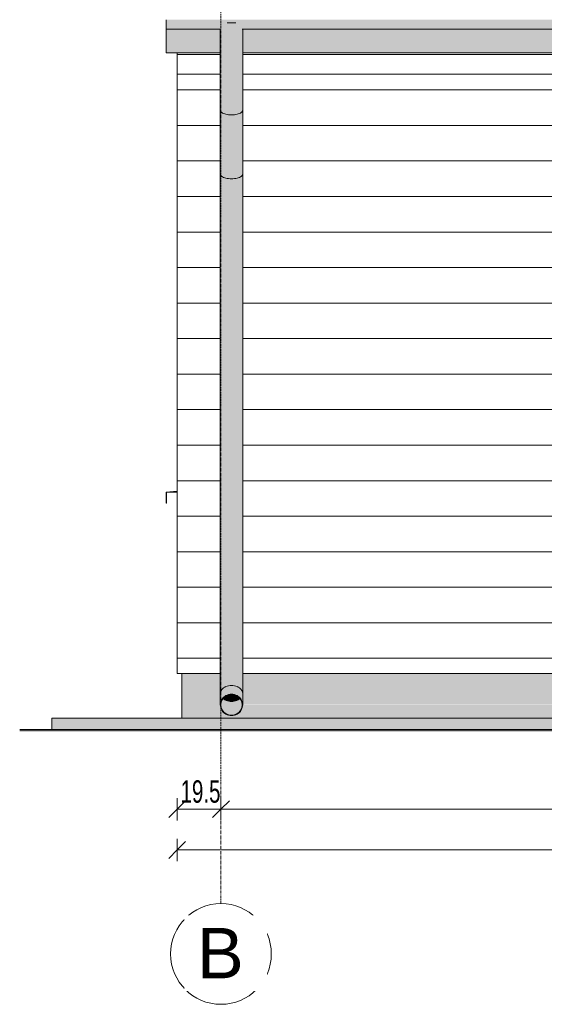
# Model space of a CAD drawing. Header units: centimetres. Extents: x 63272 to 70946, y -123 to 53714.
# Tile 13 of 50: x 66057 to 66291, y -123 to 317. Entities that reach past the tile are written whole.
import ezdxf

# ---------------------------------------------------------------- set-up
doc = ezdxf.new("R2010")
doc.units = ezdxf.units.CM
doc.linetypes.add('Linia siatki', pattern=[2.2225, 1.27, -0.3175, 0.3175, -0.3175])
for name, color, linetype, lineweight in [('A-ANNO-DIMS', 7, 'Continuous', 5), ('A-ANNO-DIMS-50', 7, 'Continuous', 5), ('A-GLAZ', 7, 'Continuous', 5), ('A-ROOF', 7, 'Continuous', 5), ('A-ROOF-OTLN', 7, 'Continuous', 5), ('A-ROOF-PATT', 7, 'Continuous', 5), ('A-WALL', 7, 'Continuous', 5), ('A-WALL-PATT', 7, 'Continuous', 5), ('C-TOPO', 7, 'Continuous', 5), ('P-PIPE', 7, 'Continuous', 5), ('S-GRID', 7, 'Continuous', 5), ('S-GRID-IDEN', 7, 'Continuous', 5)]:
    doc.layers.add(name, color=color, linetype=linetype, lineweight=lineweight)
doc.styles.add('Arial', font='arial.ttf', dxfattribs={"height": 22.5})
doc.styles.add('Arial Narrow', font='ARIALN.TTF', dxfattribs={"width": 0.8, "height": 10})
doc.dimstyles.new('standard_wielkość_otworów', dxfattribs={"dimscale": 30.48, "dimtxt": 10.23431, "dimasz": 0.246063, "dimexe": 0.164042, "dimexo": 0.0625, "dimgap": 0, "dimtad": 1, "dimdec": 1, "dimrnd": 0.5, "dimdsep": 46, "dimtxsty": 'Arial Narrow', "dimblk1": 'OBLIQUE', "dimblk2": 'OBLIQUE', "dimsah": 1, "dimcen": 0.09, "dimazin": 0, "dimtfac": 1, "dimtdec": 4, "dimtix": 1, "dimtmove": 0, "dimatfit": 3, "dimfxl": 0.164042, "dimfxlon": 1, "dimtvp": 1, "dimtolj": 1, "dimtzin": 0, "dimarcsym": 2})
pattern_1 = [(0, (66372.681, 0), (0, 15.875), [])]

# ---------------------------------------------------------------- blocks, each defined once
blk = doc.blocks.new('Windows_S9000-Double-Vent-Window-with-Sashbars - O3 Windows_S9000-Double-Vent-Window-with-Sashbars 2-V7-Elewacja w osi 2 - Północna')
at = {"layer": 'A-GLAZ', "true_color": 0x787878}
h = blk.add_hatch(color=8, dxfattribs=at)
h.paths.add_polyline_path([(-64509.63, 101.17), (-64509.6, 101.24), (-64509.8, 101.24)])
h.paths.add_polyline_path([(-64509.6, 105.79), (-64504.85, 106.09), (-64504.85, 106.23), (-64505.95, 106.17), (-64508, 105.96)])
at = {"layer": 'A-GLAZ'}
for p, q in [((-64509.6, 105.79), (-64504.85, 106.05)), ((-64504.85, 106.23), (-64505.95, 106.17))]:
    blk.add_line(p, q, dxfattribs=at)
for start, end in [(180, 0), (195, 315)]:
    blk.add_arc((-64509.7, 101.24), 0.1, start, end, dxfattribs=at)
blk = doc.blocks.new('ARu Rura spustowa okrągła ___FK_04_0 - Na ziemię _φ10_-9233713-Elewacja w osi 2 - Północna')
at = {"layer": 'P-PIPE', "true_color": 0x383e42}
for points in [[(-64480.58, 274.6), (-64480.58, 315.67), (-64482.47, 315.67), (-64482.7, 315.44), (-64483.1, 315.2), (-64483.81, 314.45), (-64484.15, 314.21), (-64484.65, 313.65), (-64484.97, 313.41), (-64485.28, 313.08), (-64485.43, 312.99), (-64485.51, 312.85), (-64485.58, 312.85), (-64485.58, 276.68), (-64485.41, 276.14), (-64484.91, 275.64), (-64484.12, 275.21), (-64483.08, 274.88), (-64481.88, 274.68)], [(-64480.58, 274.6), (-64479.29, 274.68), (-64477.97, 274.92), (-64477.05, 275.21), (-64476.25, 275.64), (-64475.75, 276.14), (-64475.58, 276.68), (-64475.58, 312.85), (-64475.66, 312.85), (-64475.75, 313.01), (-64475.95, 313.12), (-64476.25, 313.48), (-64476.53, 313.66), (-64477.05, 314.24), (-64477.39, 314.46), (-64478.08, 315.22), (-64478.51, 315.47), (-64478.7, 315.67), (-64480.58, 315.67), (-64480.58, 275.8)], [(-64480.58, 246.06), (-64480.58, 274.6), (-64481.88, 274.68), (-64483.08, 274.88), (-64484.12, 275.21), (-64484.91, 275.64), (-64485.41, 276.14), (-64485.58, 276.68), (-64485.58, 248.13), (-64485.38, 247.56), (-64484.74, 247), (-64483.98, 246.62), (-64482.98, 246.32), (-64481.83, 246.13), (-64480.61, 246.06)], [(-64480.58, 246.06), (-64479.29, 246.13), (-64478.08, 246.34), (-64477.05, 246.67), (-64476.25, 247.09), (-64475.75, 247.59), (-64475.58, 248.13), (-64475.58, 276.68), (-64475.75, 276.14), (-64476.25, 275.64), (-64477.05, 275.21), (-64478.08, 274.88), (-64479.29, 274.68), (-64480.58, 274.6), (-64480.58, 246.13)], [(-64485.58, 15.96), (-64485.41, 16.91), (-64484.91, 17.8), (-64484.12, 18.56), (-64483.08, 19.14), (-64481.88, 19.51), (-64480.58, 19.64), (-64480.58, 246.06), (-64481.88, 246.13), (-64483.08, 246.34), (-64484.12, 246.67), (-64484.91, 247.09), (-64485.41, 247.59), (-64485.58, 248.13), (-64485.58, 16.89)], [(-64475.58, 15.96), (-64475.58, 248.13), (-64475.75, 247.59), (-64476.25, 247.09), (-64477.05, 246.67), (-64478.08, 246.34), (-64479.29, 246.13), (-64480.58, 246.06), (-64480.58, 19.64), (-64479.29, 19.51), (-64478.08, 19.14), (-64477.05, 18.56), (-64476.25, 17.8), (-64475.75, 16.91), (-64475.59, 15.99)], [(-64485.58, 10.96), (-64485.38, 12.26), (-64484.82, 13.46), (-64483.97, 14.44), (-64482.97, 15.14), (-64481.81, 15.58), (-64480.58, 15.73), (-64480.58, 19.64), (-64481.88, 19.51), (-64483.08, 19.14), (-64484.12, 18.56), (-64484.91, 17.8), (-64485.41, 16.91), (-64485.58, 15.96), (-64485.58, 10.96)], [(-64475.58, 10.96), (-64475.59, 15.99), (-64475.79, 16.97), (-64476.25, 17.8), (-64477.21, 18.65), (-64478.21, 19.18), (-64479.38, 19.52), (-64480.58, 19.64), (-64480.58, 15.73), (-64479.29, 15.57), (-64478.08, 15.09), (-64476.94, 14.2), (-64476.25, 13.35), (-64475.75, 12.2), (-64475.59, 11)], [(-64480.58, 6.38), (-64480.58, 12.43), (-64481.83, 12.55), (-64482.98, 12.9), (-64484.12, 13.6), (-64484.31, 13.78), (-64484.79, 13.14), (-64485.22, 12.15), (-64485.38, 10.96), (-64485.2, 9.73), (-64484.66, 8.57), (-64483.98, 7.72), (-64482.98, 6.99), (-64481.83, 6.53)], [(-64480.58, 12.43), (-64480.58, 15.54), (-64481.95, 15.34), (-64483.08, 14.85), (-64484.07, 14.08), (-64484.31, 13.78), (-64483.98, 13.46), (-64482.98, 12.9), (-64481.83, 12.55)], [(-64480.58, 12.43), (-64479.34, 12.55), (-64478.18, 12.9), (-64477.05, 13.6), (-64476.86, 13.78), (-64477.19, 14.2), (-64478.19, 14.93), (-64479.36, 15.39), (-64480.58, 15.54), (-64480.58, 12.55)], [(-64480.58, 6.38), (-64479.29, 6.56), (-64478.08, 7.07), (-64477.19, 7.72), (-64476.43, 8.67), (-64475.95, 9.77), (-64475.79, 11), (-64475.97, 12.2), (-64476.52, 13.37), (-64476.86, 13.78), (-64477.19, 13.46), (-64478.18, 12.9), (-64479.34, 12.55), (-64480.58, 12.43), (-64480.58, 6.53)]]:
    blk.add_hatch(color=250, dxfattribs=at).paths.add_polyline_path(points)
h = blk.add_hatch(color=250, dxfattribs=at)
h.paths.add_polyline_path([(-64480.58, 6.19), (-64479.22, 6.38), (-64478.08, 6.83), (-64476.94, 7.72), (-64476.21, 8.67), (-64475.75, 9.77), (-64475.59, 11), (-64475.78, 12.26), (-64476.35, 13.46), (-64477.19, 14.44), (-64478.2, 15.14), (-64479.36, 15.58), (-64480.58, 15.73), (-64481.88, 15.57), (-64483.08, 15.09), (-64484.23, 14.2), (-64484.96, 13.25), (-64485.42, 12.15), (-64485.58, 10.96), (-64485.38, 9.66), (-64484.91, 8.57), (-64483.98, 7.48), (-64482.95, 6.77), (-64481.83, 6.34), (-64480.62, 6.19)])
h.paths.add_polyline_path([(-64480.58, 6.38), (-64481.83, 6.53), (-64482.98, 6.99), (-64483.98, 7.72), (-64484.74, 8.67), (-64485.22, 9.77), (-64485.38, 11), (-64485.2, 12.2), (-64484.64, 13.37), (-64483.98, 14.2), (-64482.97, 14.93), (-64481.81, 15.39), (-64480.58, 15.54), (-64479.22, 15.34), (-64478.08, 14.85), (-64477.1, 14.08), (-64476.38, 13.14), (-64475.95, 12.15), (-64475.79, 10.94), (-64475.97, 9.73), (-64476.5, 8.57), (-64477.19, 7.72), (-64478.18, 6.99), (-64479.34, 6.53), (-64480.1, 6.44)])
at = {"layer": 'P-PIPE'}
for p, q in [((-64485.58, 312.91), (-64485.58, 276.68)), ((-64480.58, 315.67), (-64482.48, 315.67)), ((-64478.69, 315.67), (-64480.58, 315.67)), ((-64475.58, 276.68), (-64475.58, 312.91)), ((-64485.58, 276.68), (-64485.58, 248.13)), ((-64475.58, 248.13), (-64475.58, 276.68)), ((-64485.58, 248.13), (-64485.58, 15.96)), ((-64475.58, 15.96), (-64475.58, 248.13)), ((-64485.58, 15.96), (-64485.58, 10.96)), ((-64475.58, 10.96), (-64475.58, 15.96))]:
    blk.add_line(p, q, dxfattribs=at)
for major_axis, start_param, end_param in [((-5, 0), 4.712389, 7.853982), ((4.8, 0), 1.570796, 4.712389), ((-5, 0), 1.570796, 4.712389), ((4.8, 0), 4.712389, 7.853982)]:
    blk.add_ellipse((-64480.58, 10.96), major_axis=major_axis, ratio=0.95448, start_param=start_param, end_param=end_param, dxfattribs=at)
for points, knots in [([(-64485.58, 276.68), (-64485.58, 276.59), (-64485.56, 276.4), (-64485.43, 276.14), (-64485.22, 275.88), (-64484.83, 275.56), (-64484.16, 275.19), (-64483.11, 274.86), (-64481.89, 274.65), (-64481.02, 274.61), (-64480.58, 274.6)], [0.5, 0.5, 0.5, 0.5, 0.5416667, 0.5833333, 0.625, 0.6666667, 0.75, 0.8333333, 0.9166667, 1, 1, 1, 1]), ([(-64480.58, 274.6), (-64480.15, 274.61), (-64479.28, 274.65), (-64478.06, 274.86), (-64477.01, 275.19), (-64476.34, 275.56), (-64475.95, 275.88), (-64475.74, 276.14), (-64475.61, 276.4), (-64475.58, 276.59), (-64475.58, 276.68)], [0, 0, 0, 0, 0.0833333, 0.1666667, 0.25, 0.3333333, 0.375, 0.4166667, 0.4583333, 0.5, 0.5, 0.5, 0.5]), ([(-64485.58, 248.13), (-64485.58, 248.04), (-64485.56, 247.86), (-64485.43, 247.59), (-64485.22, 247.34), (-64484.83, 247.01), (-64484.16, 246.65), (-64483.11, 246.32), (-64481.89, 246.11), (-64481.02, 246.06), (-64480.58, 246.06)], [0.5, 0.5, 0.5, 0.5, 0.5416667, 0.5833333, 0.625, 0.6666667, 0.75, 0.8333333, 0.9166667, 1, 1, 1, 1]), ([(-64480.58, 246.06), (-64480.15, 246.06), (-64479.28, 246.11), (-64478.06, 246.32), (-64477.01, 246.65), (-64476.34, 247.01), (-64475.95, 247.34), (-64475.74, 247.59), (-64475.61, 247.86), (-64475.58, 248.04), (-64475.58, 248.13)], [0, 0, 0, 0, 0.0833333, 0.1666667, 0.25, 0.3333333, 0.375, 0.4166667, 0.4583333, 0.5, 0.5, 0.5, 0.5]), ([(-64485.58, 15.96), (-64485.58, 16.04), (-64485.58, 16.2), (-64485.53, 16.52), (-64485.45, 16.84), (-64485.32, 17.14), (-64485.17, 17.44), (-64484.93, 17.8), (-64484.56, 18.2), (-64484.13, 18.57), (-64483.64, 18.88), (-64482.91, 19.24), (-64481.89, 19.55), (-64481.02, 19.63), (-64480.58, 19.64)], [0.5, 0.5, 0.5, 0.5, 0.5208333, 0.5416667, 0.5833333, 0.6041667, 0.625, 0.6666667, 0.7083333, 0.75, 0.7916667, 0.8333333, 0.9166667, 1, 1, 1, 1]), ([(-64480.58, 19.64), (-64480.15, 19.63), (-64479.28, 19.55), (-64478.26, 19.24), (-64477.53, 18.88), (-64477.04, 18.57), (-64476.61, 18.2), (-64476.24, 17.8), (-64475.95, 17.37), (-64475.74, 16.91), (-64475.61, 16.44), (-64475.58, 16.12), (-64475.58, 15.96)], [0, 0, 0, 0, 0.0833333, 0.1666667, 0.2083333, 0.25, 0.2916667, 0.3333333, 0.375, 0.4166667, 0.4583333, 0.5, 0.5, 0.5, 0.5]), ([(-64484.34, 13.77), (-64484.23, 13.66), (-64483.97, 13.44), (-64483.51, 13.15), (-64482.82, 12.81), (-64481.84, 12.51), (-64481, 12.43), (-64480.58, 12.43)], [0.713539, 0.713539, 0.713539, 0.713539, 0.75, 0.7916667, 0.8333333, 0.9166667, 1, 1, 1, 1]), ([(-64480.58, 12.43), (-64480.17, 12.43), (-64479.33, 12.51), (-64478.35, 12.81), (-64477.65, 13.15), (-64477.2, 13.44), (-64476.94, 13.66), (-64476.82, 13.77)], [0, 0, 0, 0, 0.0833333, 0.1666667, 0.2083333, 0.25, 0.286461, 0.286461, 0.286461, 0.286461])]:
    blk.add_open_spline(points, degree=3, knots=knots, dxfattribs=at)
blk = doc.blocks.new('Windows_S9000-Double-Vent-Window-with-Sashbars - O3 Windows_S9000-Double-Vent-Window-with-Sashbars 2-9225298-Elewacja w osi 2 - Północna')
at = {"layer": 'A-GLAZ', "true_color": 0x787878}
blk.add_hatch(color=8, dxfattribs=at).paths.add_polyline_path([(-64509.8, 101.24), (-64509.6, 101.24), (-64509.6, 105.79), (-64504.85, 106.29), (-64504.85, 106.47), (-64509.8, 105.96), (-64509.8, 105)])
at = {"layer": 'A-GLAZ'}
for p, q in [((-64504.85, 106.47), (-64509.8, 105.96)), ((-64509.8, 105.96), (-64509.8, 101.24)), ((-64509.6, 105.79), (-64504.85, 106.29)), ((-64509.6, 101.24), (-64509.6, 105.79))]:
    blk.add_line(p, q, dxfattribs=at)
blk.add_arc((-64509.7, 101.24), 0.1, 180, 0, dxfattribs=at)
blk.add_arc((-64509.7, 101.24), 0.1, 180, 0, dxfattribs=at)
blk = doc.blocks.new('Siatka - M_Symbol siatki - okrąg mniejszy-7853319-Elewacja w osi 2 - Północna')
at = {"layer": 'S-GRID-IDEN'}
blk.add_circle((-63400.4, -100.34), 22.5, dxfattribs=at)
blk = doc.blocks.new('DIMBLOCK11-Elewacja w osi 2 - Północna')
at = {"layer": 'A-ANNO-DIMS-50', "color": 250, "true_color": 0x303030}
for p, q in [((66126.98, -35.68), (66126.98, -30.68)), ((66146.53, -35.68), (66146.53, -30.68)), ((66126.98, -35.68), (66130.73, -31.93)), ((66146.53, -35.68), (66150.28, -31.93)), ((66126.98, -35.68), (66123.23, -39.43)), ((66126.98, -35.68), (66146.53, -35.68)), ((66126.98, -35.68), (66126.98, -40.68)), ((66146.53, -35.68), (66142.78, -39.43)), ((66146.53, -35.68), (66146.53, -40.68))]:
    blk.add_line(p, q, dxfattribs=at)
at = {"layer": 'A-ANNO-DIMS-50', "color": 0, "insert": (66128.47, -22.75), "char_height": 10, "width": 19.8838, "attachment_point": 1, "line_spacing_factor": 0.974696, "style": 'Arial Narrow'}
blk.add_mtext('19.5', dxfattribs=at)
blk = doc.blocks.new('_Oblique')
at = {"color": 0, "linetype": 'ByBlock', "lineweight": -2}
blk.add_line((-0.5, -0.5), (0.5, 0.5), dxfattribs=at)
blk = doc.blocks.new('DIMBLOCK12-Elewacja w osi 2 - Północna')
at = {"layer": 'A-ANNO-DIMS-50', "color": 250, "true_color": 0x303030}
for p, q in [((66146.53, -35.68), (66146.53, -30.68)), ((67231.43, -35.68), (67231.43, -30.68)), ((66146.53, -35.68), (66150.28, -31.93)), ((67231.43, -35.68), (67235.18, -31.93)), ((66146.53, -35.68), (66142.78, -39.43)), ((66146.53, -35.68), (67231.43, -35.68)), ((66146.53, -35.68), (66146.53, -40.68)), ((67231.43, -35.68), (67227.68, -39.43)), ((67231.43, -35.68), (67231.43, -40.68))]:
    blk.add_line(p, q, dxfattribs=at)
at = {"layer": 'A-ANNO-DIMS-50', "color": 0, "insert": (66679.55, -22.75), "char_height": 10, "width": 22.613, "attachment_point": 1, "line_spacing_factor": 0.974696, "style": 'Arial Narrow'}
blk.add_mtext('1085', dxfattribs=at)
blk = doc.blocks.new('DIMBLOCK14-Elewacja w osi 2 - Północna')
at = {"layer": 'A-ANNO-DIMS-50', "color": 250, "true_color": 0x303030}
for p, q in [((66126.98, -53.89), (66126.98, -48.89)), ((66126.98, -53.89), (66130.73, -50.14)), ((67250.98, -53.89), (67250.98, -48.89)), ((67250.98, -53.89), (67254.73, -50.14)), ((66126.98, -53.89), (66123.23, -57.64)), ((67250.98, -53.89), (66126.98, -53.89)), ((66126.98, -53.89), (66126.98, -58.89)), ((67250.98, -53.89), (67247.23, -57.64)), ((67250.98, -53.89), (67250.98, -58.89))]:
    blk.add_line(p, q, dxfattribs=at)
at = {"layer": 'A-ANNO-DIMS-50', "color": 0, "insert": (66679.55, -40.97), "char_height": 10, "width": 22.613, "attachment_point": 1, "line_spacing_factor": 0.974696, "style": 'Arial Narrow'}
blk.add_mtext('1124', dxfattribs=at)

msp = doc.modelspace()

# ---------------------------------------------------------------- hatches: boundary and pattern name
at = {"layer": 'A-ROOF-OTLN', "true_color": 0x383e42}
msp.add_hatch(color=250, dxfattribs=at).paths.add_polyline_path([(66121.98, 312.85), (66146.32, 312.85), (66146.42, 313.01), (66146.61, 313.12), (66146.91, 313.48), (66147.2, 313.66), (66147.71, 314.24), (66148.05, 314.46), (66148.74, 315.22), (66149.17, 315.47), (66149.36, 315.67), (66153.13, 315.67), (66153.37, 315.44), (66153.74, 315.22), (66154.47, 314.44), (66154.78, 314.24), (66155.32, 313.65), (66155.63, 313.41), (66155.94, 313.08), (66156.07, 313.01), (66156.17, 312.85), (67220.72, 312.86), (67220.74, 313.13), (67220.89, 313.7), (67221.27, 314.49), (67221.39, 314.92), (67221.7, 315.5), (67222.03, 316.69), (67231.2, 316.64), (67231.21, 316.61), (67231.55, 315.47), (67231.91, 314.8), (67232.01, 314.46), (67232.47, 313.41), (67232.58, 312.85), (67256.01, 312.85), (67256.01, 317.13), (66121.98, 317.13), (66121.98, 312.91)])
at = {"layer": 'A-ROOF-PATT', "true_color": 0xc7ae96}
h = msp.add_hatch(color=253, dxfattribs=at)
h.paths.add_polyline_path([(66121.98, 302.33), (66146.24, 302.33), (66146.24, 312.85), (66121.98, 312.85), (66121.98, 307)])
h.paths.add_polyline_path([(67249.61, 302.33), (67256.01, 302.33), (67256.01, 312.85), (67232.58, 312.85), (67232.58, 302.33), (67238.53, 302.33)])
h.paths.add_polyline_path([(66857.9, 302.33), (67220.72, 302.33), (67220.72, 312.85), (66156.24, 312.85), (66156.24, 302.33), (66837.87, 302.33)])
at = {"layer": 'A-ROOF-PATT'}
h = msp.add_hatch(dxfattribs=at)
h.set_pattern_fill('FP_4', color=256, style=0, pattern_type=2)
h.set_pattern_definition(pattern_1)
h.paths.add_polyline_path([(66126.98, 292.77), (66146.24, 292.77), (66146.24, 302.33), (66126.98, 302.33), (66126.98, 295.78)])
h.paths.add_polyline_path([(66817.83, 292.77), (67220.72, 292.77), (67220.72, 302.33), (66156.24, 302.33), (66156.24, 292.77), (66777.77, 292.77)])
h.paths.add_polyline_path([(67251.01, 292.77), (67251.01, 302.33), (67232.58, 302.33), (67232.58, 292.77), (67238.53, 292.77)])
at = {"layer": 'A-WALL', "true_color": 0xb2b2b2}
for points in [[(66076.98, -0.13), (66076.98, 5), (66070.98, 5), (66070.98, -0.13)], [(66560.08, -0.18), (66560.08, 5), (66076.98, 5), (66076.98, -0.13), (66557.4, -0.18)]]:
    msp.add_hatch(color=253, dxfattribs=at).paths.add_polyline_path(points)
at = {"layer": 'A-WALL-PATT'}
h = msp.add_hatch(dxfattribs=at)
h.set_pattern_fill('FP_4', color=256, style=0, pattern_type=2)
h.set_pattern_definition(pattern_1)
h.paths.add_polyline_path([(66126.98, 25), (66146.24, 25), (66146.24, 292.77), (66126.98, 292.77), (66126.98, 90.22)])
h.paths.add_polyline_path([(66156.24, 25), (66591.58, 25), (66591.58, 247), (66785.58, 247), (66785.58, 25), (67214.18, 25), (67214.18, 292.77), (66156.24, 292.77), (66156.24, 27.41)])
h.paths.add_polyline_path([(66397.13, 101.14), (66297.28, 101.19), (66297.28, 105), (66296.28, 105), (66296.28, 230), (66436.28, 230), (66436.28, 105), (66435.28, 105), (66435.28, 101.14), (66407.15, 101.14)])
h.paths.add_polyline_path([(67080.68, 101.14), (66942.68, 101.19), (66942.68, 105), (66941.68, 105), (66941.68, 230), (67081.68, 230), (67081.68, 105), (67080.68, 105), (67080.68, 101.14)])
at = {"layer": 'A-WALL-PATT', "true_color": 0x878581}
h = msp.add_hatch(color=252, dxfattribs=at)
h.paths.add_polyline_path([(66591.58, 11), (66591.58, 25), (66156.24, 25), (66156.24, 11), (66584.08, 11)])
h.paths.add_polyline_path([(66136.7, 11), (66146.24, 11), (66146.24, 25), (66128.98, 25), (66128.98, 11)])
h.paths.add_polyline_path([(67214.18, 11), (67214.18, 25), (66785.58, 25), (66785.58, 11), (67208.48, 11)])
msp.add_hatch(color=252, dxfattribs=at).paths.add_polyline_path([(66817.08, -0.21), (66817.08, 5), (67216.18, 5), (67216.18, 11), (66785.58, 11), (66785.58, 0), (66591.58, 0), (66591.58, 11), (66156.24, 10.96), (66156.04, 9.66), (66155.57, 8.57), (66154.61, 7.46), (66153.61, 6.77), (66152.49, 6.34), (66151.21, 6.19), (66149.88, 6.38), (66148.74, 6.83), (66147.6, 7.72), (66146.87, 8.67), (66146.41, 9.77), (66146.23, 11), (66128.98, 11), (66128.98, 5), (66560.08, 4.95), (66560.08, -0.18), (66785.58, -0.2)])
at = {"layer": 'C-TOPO', "true_color": 0x808080}
msp.add_hatch(color=8, dxfattribs=at).paths.add_polyline_path([(66397.13, -1.14), (67338.7, -1.14), (67338.7, -0.26), (66056.57, -0.13), (66056.57, -1.14), (66377.1, -1.14)])

# ---------------------------------------------------------------- linework, layer by layer
at = {"layer": 'A-ROOF'}
for p, q in [((66126.98, 292.77), (66126.98, 302.33)), ((66126.98, 292.77), (66146.24, 292.77)), ((66156.24, 292.77), (67220.72, 292.77))]:
    msp.add_line(p, q, dxfattribs=at)
at = {"layer": 'A-ROOF-OTLN'}
for p, q in [((66121.98, 317.13), (66121.98, 302.33)), ((66121.98, 312.83), (66146.42, 312.83)), ((66156.07, 312.83), (67220.72, 312.83)), ((66146.24, 302.33), (66121.98, 302.33)), ((67220.72, 302.33), (66156.24, 302.33))]:
    msp.add_line(p, q, dxfattribs=at)
at = {"layer": 'A-WALL'}
for p, q in [((66126.98, 292.77), (66126.98, 25)), ((66126.98, 25), (66146.24, 25)), ((66128.98, 25), (66128.98, 5)), ((66156.24, 25), (66591.58, 25)), ((66070.98, -0.13), (66070.98, 5)), ((66560.08, 5), (66070.98, 5))]:
    msp.add_line(p, q, dxfattribs=at)
at = {"layer": 'C-TOPO', "lineweight": 35}
msp.add_line((67338.7, -0.26), (66056.57, -0.13), dxfattribs=at)
at = {"layer": 'C-TOPO'}
msp.add_line((67338.7, -0.26), (66056.57, -0.13), dxfattribs=at)
at = {"layer": 'S-GRID', "color": 9, "linetype": 'Linia siatki', "true_color": 0xc0c0c0}
msp.add_line((66146.53, -77.84), (66146.53, 648.24), dxfattribs=at)

# ---------------------------------------------------------------- block references
at = {"layer": 'A-GLAZ'}
for name in ['Windows_S9000-Double-Vent-Window-with-Sashbars - O3 Windows_S9000-Double-Vent-Window-with-Sashbars 2-9225298-Elewacja w osi 2 - Północna', 'Windows_S9000-Double-Vent-Window-with-Sashbars - O3 Windows_S9000-Double-Vent-Window-with-Sashbars 2-V7-Elewacja w osi 2 - Północna']:
    msp.add_blockref(name, (130631.83, 0), dxfattribs=at)
at = {"layer": 'P-PIPE'}
msp.add_blockref('ARu Rura spustowa okrągła ___FK_04_0 - Na ziemię _φ10_-9233713-Elewacja w osi 2 - Północna', (130631.83, 0), dxfattribs=at)
at = {"layer": 'S-GRID-IDEN'}
msp.add_blockref('Siatka - M_Symbol siatki - okrąg mniejszy-7853319-Elewacja w osi 2 - Północna', (129546.93, 0), dxfattribs=at)

# ---------------------------------------------------------------- dimensions: what is measured, and where the dimension line sits
at = {"layer": 'A-ANNO-DIMS', "color": 250, "true_color": 0x303030}
for base, p1, p2, override, picture, middle in [((66146.52634943, -35.67593108), (66126.97634943, -30.67593108), (66146.52634943, -30.67593108), {"dimpost": '<>', "dimfxl": 19.55}, 'DIMBLOCK11-Elewacja w osi 2 - Północna', (66136.75134943, -30.57020117)), ((67231.43, -35.68), (66146.53, -30.68), (67231.43, -30.68), {"dimpost": '<>', "dimfxl": 1084.9}, 'DIMBLOCK12-Elewacja w osi 2 - Północna', (66688.98, -30.57)), ((66126.98, -53.89), (67250.98, -48.89), (66126.98, -48.89), {"dimpost": '<>', "dimfxl": 1124}, 'DIMBLOCK14-Elewacja w osi 2 - Północna', (66688.98, -48.87))]:
    dim = msp.add_linear_dim(base=base, p1=p1, p2=p2, dimstyle='standard_wielkość_otworów', override=override, dxfattribs=at)
    dim.commit()
    dim.dimension.update_dxf_attribs({"geometry": picture, "text_midpoint": middle})

# ---------------------------------------------------------------- next in the draw order: texts
at = {"layer": 'S-GRID-IDEN', "insert": (66135.77, -88.72), "char_height": 22.5, "width": 25.654, "attachment_point": 1, "style": 'Arial', "bg_fill": 3, "box_fill_scale": 1.25, "bg_fill_color": 256, "bg_fill_true_color": 13158600, "bg_fill_transparency": 0}
msp.add_mtext('\\fArial|b0|i0|c238|p34|;B', dxfattribs=at)

doc.saveas('drawing.dxf')
